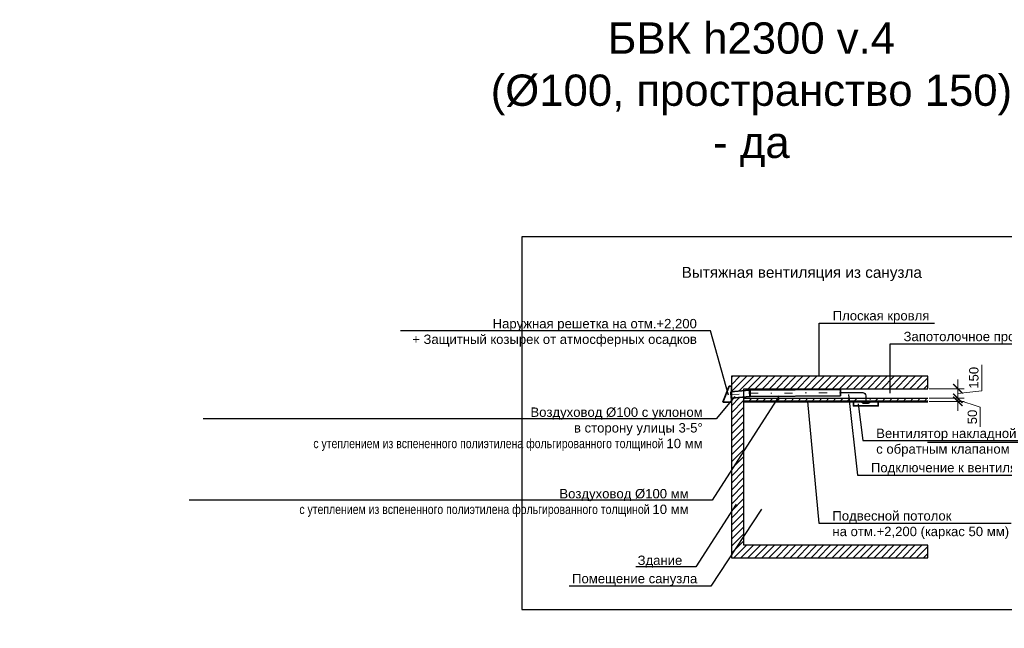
# Model space of a CAD drawing. Header units: millimetres. Extents: x -703898 to 730684, y -92609 to 157468.
# Tile 9 of 256: x -117596 to -101854, y 2896 to 12621. Entities that reach past the tile are written whole.
import ezdxf
from ezdxf import colors
from ezdxf.entities.mleader import LeaderData, LeaderLine
from ezdxf.math import Vec2, Vec3

# ---------------------------------------------------------------- set-up
doc = ezdxf.new("R2010")
doc.units = ezdxf.units.MM
doc.linetypes.add('CenterLine', pattern=[550, 130, -200, 20, -200])
doc.linetypes.add('HIDDEN', pattern=[0.375, 0.25, -0.125])
doc.layers.get('Defpoints').update_dxf_attribs({"color": 30})
doc.layers.add('В1', color=7, linetype='Continuous', lineweight=25)
for name, color, linetype in [('В1-ВД', 7, 'Continuous'), ('ВК', 7, 'Continuous'), ('ОВиК', 7, 'Continuous')]:
    doc.layers.add(name, color=color, linetype=linetype)
doc.styles.add('_ТЕКСТОВЫЙ', font='arial.ttf', dxfattribs={"width": 0.8})
doc.styles.get("Standard").update_dxf_attribs({"font": 'arial.ttf'})
doc.linetypes.add('изоляция', pattern='A,0.00254,-2.54,[134,ltypeshp.shx,S=2.54,R=0,X=-2.54,Y=0],-5.08,[134,ltypeshp.shx,S=2.54,R=180,X=2.54,Y=0],-2.54', length=10.16254)
doc.dimstyles.new('Standard (100)', dxfattribs={"dimtxt": 250, "dimasz": 150, "dimexe": 100, "dimexo": 20, "dimgap": 50, "dimtad": 1, "dimdec": 0, "dimrnd": 5, "dimtxsty": 'Standard', "dimblk": 'ARCHTICK', "dimcen": 0.09, "dimclrd": 7, "dimclre": 7, "dimclrt": 256, "dimazin": 0, "dimtfac": 1, "dimtdec": 0, "dimtofl": 0, "dimtmove": 1, "dimatfit": 0, "dimfxl": 2, "dimlwd": 0, "dimlwe": 0, "dimarcsym": 0})
pattern_1 = [(45, (-215458.72, -71450.33), (-56.1266, 56.1266), [])]
pattern_2 = [(45, (-181167.54, -70967.17), (-56.1266, 56.1266), [])]

# ---------------------------------------------------------------- blocks, each defined once
blk = doc.blocks.new('_None')
blk = doc.blocks.new('_Dot')
at = {"color": 0, "linetype": 'ByBlock', "lineweight": -2}
blk.add_line((-0.5, 0), (-1, 0), dxfattribs=at)
at = {"color": 0, "linetype": 'ByBlock', "const_width": 0.5}
blk.add_lwpolyline([(-0.25, 0, 1), (0.25, 0, 1)], format="xyb", close=True, dxfattribs=at)
blk = doc.blocks.new('_ArchTick')
at = {"color": 0, "linetype": 'ByBlock', "const_width": 0.15}
blk.add_lwpolyline([(-0.5, -0.5), (0.5, 0.5)], dxfattribs=at)
blk = doc.blocks.new('*D546')
at = {"layer": 'Defpoints', "color": 0, "transparency": 16777216}
for p in [(-103077, 6723), (-102597, 6723), (-103077, 6573)]:
    blk.add_point(p, dxfattribs=at)
at = {"layer": 'ОВиК', "color": 7, "linetype": 'Continuous', "lineweight": 0, "transparency": 16777216}
for p, q in [((-102214, 6690), (-102214, 7107)), ((-102597, 6723), (-102597, 6873)), ((-103057, 6723), (-102497, 6723)), ((-102597, 6573), (-102597, 6723)), ((-102597, 6648), (-102214, 6690)), ((-103057, 6573), (-102497, 6573)), ((-102597, 6573), (-102597, 6423))]:
    blk.add_line(p, q, dxfattribs=at)
at = {"layer": 'ОВиК', "color": 7, "lineweight": 0, "transparency": 16777216, "xscale": 150, "yscale": 150, "zscale": 150}
for p, rotation in [((-102597, 6723), 270), ((-102597, 6573), 90)]:
    blk.add_blockref('_ArchTick', p, dxfattribs=dict(at, rotation=rotation))
at = {"layer": 'ОВиК', "transparency": 16777216, "insert": (-102341, 6899), "char_height": 250, "attachment_point": 5, "rotation": 90}
blk.add_mtext('{\\H0.6x;150}', dxfattribs=at)
blk = doc.blocks.new('*D547')
at = {"layer": 'Defpoints', "color": 0, "transparency": 16777216}
for p in [(-103077, 6573), (-103077, 6523), (-102597, 6573)]:
    blk.add_point(p, dxfattribs=at)
at = {"layer": 'ОВиК', "color": 7, "linetype": 'Continuous', "lineweight": 0, "transparency": 16777216}
for p, q in [((-102597, 6573), (-102597, 6723)), ((-103057, 6573), (-102497, 6573)), ((-103057, 6523), (-102497, 6523)), ((-102597, 6523), (-102597, 6573)), ((-102597, 6548), (-102239, 6431)), ((-102597, 6523), (-102597, 6373)), ((-102239, 6431), (-102239, 6116))]:
    blk.add_line(p, q, dxfattribs=at)
at = {"layer": 'ОВиК', "color": 7, "lineweight": 0, "transparency": 16777216, "xscale": 150, "yscale": 150, "zscale": 150}
for p, rotation in [((-102597, 6573), 270), ((-102597, 6523), 90)]:
    blk.add_blockref('_ArchTick', p, dxfattribs=dict(at, rotation=rotation))
at = {"layer": 'ОВиК', "transparency": 16777216, "insert": (-102365, 6273), "char_height": 250, "attachment_point": 5, "rotation": 90}
blk.add_mtext('{\\H0.6x;50}', dxfattribs=at)
blk = doc.blocks.new('*U94')
at = {"layer": 'В1', "color": 7, "linetype": 'Continuous', "lineweight": -3}
blk.add_line((111390, 77987), (111390, 77987, -1), dxfattribs=at)
blk = doc.blocks.new('*U95')
at = {"layer": 'В1', "color": 5, "linetype": 'Continuous', "lineweight": 35}
for p, q in [((110985, 78162), (110986, 78162)), ((110986, 78062), (110987, 78062))]:
    blk.add_line(p, q, dxfattribs=at)
at = {"layer": 'В1', "color": 7, "linetype": 'CenterLine', "lineweight": 15}
blk.add_line((110985, 78112), (110986, 78112), dxfattribs=at)
at = {"layer": 'В1', "color": 5, "linetype": 'Continuous', "lineweight": 35, "extrusion": (0.999975, 0.00705, 0)}
for centre in [(110985, 78112), (110986, 78112)]:
    blk.add_ellipse(centre, major_axis=(-0.4, 50), ratio=1, start_param=0, end_param=3.141593, dxfattribs=at)
blk = doc.blocks.new('*U96')
at = {"layer": 'В1', "color": 7, "linetype": 'Continuous', "lineweight": -3}
blk.add_line((109824, 77966), (109824, 77966, -1), dxfattribs=at)
blk = doc.blocks.new('*U97')
at = {"layer": 'В1', "color": 5, "linetype": 'Continuous', "lineweight": 35}
for major_axis in [(-1, 150), (-0.4, 50)]:
    blk.add_ellipse((109541, 78002), major_axis=major_axis, ratio=1, start_param=0, end_param=0.079086, dxfattribs=at)
at = {"layer": 'В1', "color": 5, "linetype": 'Continuous', "lineweight": 35, "extrusion": (-0.996293, -0.086029, 0)}
blk.add_ellipse((109532, 78102), major_axis=(4.3, -49.8), ratio=1, start_param=0, end_param=3.141593, dxfattribs=at)
at = {"layer": 'В1', "color": 7, "linetype": 'CenterLine', "lineweight": 15}
blk.add_ellipse((109541, 78002), major_axis=(-0.7, 100), ratio=1, start_param=0, end_param=0.079086, dxfattribs=at)
at = {"layer": 'В1', "color": 5, "linetype": 'Continuous', "lineweight": 35, "extrusion": (0.999975, 0.00705, 0)}
blk.add_ellipse((109540, 78102), major_axis=(-0.4, 50), ratio=1, start_param=0, end_param=3.141593, dxfattribs=at)
blk = doc.blocks.new('*U98')
at = {"layer": 'В1-ВД', "color": 5, "linetype": 'Continuous', "lineweight": 35}
for p, q in [((111330, 77973), (111330, 77948)), ((111349, 77948), (111348, 77943)), ((111351, 77943, 16), (111348, 77943)), ((111360, 77943, 30), (111351, 77943, 16)), ((111374, 77943, 39), (111360, 77943, 30)), ((111390, 77943, 42), (111374, 77943, 39)), ((111406, 77943, 39), (111390, 77943, 42)), ((111420, 77943, 30), (111406, 77943, 39)), ((111429, 77943, 16), (111420, 77943, 30)), ((111432, 77943), (111429, 77943, 16)), ((111431, 77948), (111432, 77943)), ((111450, 77973), (111450, 77948))]:
    blk.add_line(p, q, dxfattribs=at)
at = {"layer": 'В1-ВД', "color": 7, "linetype": 'HIDDEN', "lineweight": -3}
for p, q in [((111340, 77973), (111340, 77948)), ((111348, 77943), (111351, 77943, -16)), ((111353, 77968), (111349, 77948)), ((111353, 77968), (111356, 77968, -14)), ((111356, 77968, 14), (111353, 77968)), ((111364, 77968, 26), (111356, 77968, 14)), ((111376, 77968, 34), (111364, 77968, 26)), ((111390, 77968, 37), (111376, 77968, 34)), ((111404, 77968, 34), (111390, 77968, 37)), ((111416, 77968, 26), (111404, 77968, 34)), ((111424, 77968, 14), (111416, 77968, 26)), ((111424, 77968, -14), (111427, 77968)), ((111427, 77968), (111424, 77968, 14)), ((111427, 77968), (111431, 77948)), ((111429, 77943, -16), (111432, 77943)), ((111440, 77973), (111440, 77948))]:
    blk.add_line(p, q, dxfattribs=at)
at = {"layer": 'В1-ВД', "color": 5, "linetype": 'Continuous', "lineweight": 35, "extrusion": (0, -1, 0)}
for centre in [(111390, 77973), (111390, 77948)]:
    blk.add_ellipse(centre, major_axis=(60, 0), ratio=1, start_param=0, end_param=3.141593, dxfattribs=at)
at = {"layer": 'В1-ВД', "color": 7, "linetype": 'HIDDEN', "lineweight": -3, "extrusion": (0, -1, 0)}
for centre in [(111390, 77973), (111390, 77948)]:
    blk.add_ellipse(centre, major_axis=(50, 0), ratio=1, start_param=0, end_param=3.141593, dxfattribs=at)
blk = doc.blocks.new('*U99')
at = {"layer": 'В1', "color": 5, "linetype": 'Continuous', "lineweight": 35}
for p, q in [((109540, 78152), (110985, 78162)), ((109541, 78052), (110986, 78062))]:
    blk.add_line(p, q, dxfattribs=at)
at = {"layer": 'В1', "color": 7, "linetype": 'CenterLine', "lineweight": 15}
blk.add_line((109540, 78102), (110985, 78112), dxfattribs=at)
blk = doc.blocks.new('*U100')
at = {"layer": 'В1', "color": 5, "linetype": 'Continuous', "lineweight": 35}
for p, q in [((109230, 78126), (109528, 78151)), ((109239, 78026), (109537, 78052))]:
    blk.add_line(p, q, dxfattribs=at)
at = {"layer": 'В1', "color": 7, "linetype": 'CenterLine', "lineweight": 15}
blk.add_line((109234, 78076), (109532, 78102), dxfattribs=at)
blk = doc.blocks.new('*U101')
at = {"layer": 'В1', "color": 5, "linetype": 'Continuous', "lineweight": 35}
blk.add_line((109230, 78126), (109239, 78026), dxfattribs=at)

msp = doc.modelspace()

# ---------------------------------------------------------------- hatches: boundary and pattern name
at = {"layer": 'ОВиК'}
h = msp.add_hatch(dxfattribs=at)
h.set_pattern_fill('ANSI31', color=256, scale=25)
h.set_pattern_definition(pattern_2)
h.paths.add_polyline_path([(-106217.5367002, 6680.0554717), (-106017.5898172, 6696.6708321), (-106017.5367002, 6722.8264057), (-103076.8398485, 6722.8264057), (-103076.8398485, 6922.8264057), (-106217.5367002, 6922.8264057)])
h = msp.add_hatch(dxfattribs=at)
h.set_pattern_fill('ANSI31', color=256, scale=25)
h.set_pattern_definition(pattern_2)
h.paths.add_polyline_path([(-106017.5367002, 6586.4181881), (-106217.5367002, 6565.8436369), (-106217.5367002, 4022.8264057), (-103076.8398485, 4022.8264057), (-103076.8398485, 4222.8264057), (-106017.5367002, 4222.8264057)])
h = msp.add_hatch(dxfattribs=at)
h.set_pattern_fill('ANSI31', color=183, scale=25)
h.set_pattern_definition(pattern_1)
h.paths.add_polyline_path([(-105484.6232377, 6572.8264057), (-106017.5367002, 6572.8264057), (-106017.5367002, 6522.8264057), (-105521.0313017, 6522.8264057)])
h = msp.add_hatch(dxfattribs=at)
h.set_pattern_fill('ANSI31', color=183, scale=25)
h.set_pattern_definition(pattern_1)
h.paths.add_polyline_path([(-104146.6737746, 6572.8264057), (-105484.6232377, 6572.8264057), (-105521.0313017, 6522.8264057), (-104147.0929137, 6522.8264057)])
h = msp.add_hatch(dxfattribs=at)
h.set_pattern_fill('ANSI31', color=183, scale=25)
h.set_pattern_definition(pattern_1)
h.paths.add_polyline_path([(-103076.8398485, 6572.8264057), (-104004.819855, 6572.8264057), (-104004.1860072, 6522.8264057), (-103076.8398485, 6522.8264057)])

# ---------------------------------------------------------------- linework, layer by layer
for points in [[(-101146.3592209, 3198.0268119), (-101146.3592209, 9151.5268119), (-109566.3092209, 9151.5268119), (-109566.3092209, 3198.0268119)], [(-106017.5367002, 4222.8264057), (-106017.5367002, 6722.8264057), (-103076.8398485, 6722.8264057), (-103076.8398485, 6922.8264057), (-106017.5367002, 6922.8264057), (-106217.5367002, 6922.8264057), (-106217.5367002, 4422.8264057), (-106217.5367002, 4222.8264057), (-106217.5367002, 4022.8264057), (-103076.8398485, 4022.8264057), (-103076.8398485, 4222.8264057)], [(-106217.5367002, 6680.0554717), (-106017.5898172, 6696.6708321), (-106017.5367002, 6722.8264057), (-103076.8398485, 6722.8264057), (-103076.8398485, 6922.8264057), (-106217.5367002, 6922.8264057)], [(-106217.5367002, 6565.8436369), (-106217.5367002, 4022.8264057), (-103076.8398485, 4022.8264057), (-103076.8398485, 4222.8264057), (-106017.5367002, 4222.8264057), (-106017.5367002, 6586.4181881)]]:
    msp.add_lwpolyline(points, close=True, dxfattribs=at)
at = {"layer": 'ОВиК', "color": 6, "lineweight": 35}
for points in [[(-106355.6810857, 6508.3559795), (-106217.5367002, 6508.3559795), (-106217.5367002, 6764.4308863), (-106252.0727965, 6764.4308863)], [(-104267.2431473, 6522.8264057), (-104267.2431473, 6450.9453773), (-103870.1476854, 6450.9453773), (-103870.1476854, 6522.8264057)]]:
    msp.add_lwpolyline(points, close=True, dxfattribs=at)
at = {"layer": 'ОВиК', "color": 5, "linetype": 'изоляция', "lineweight": 25, "ltscale": 6, "elevation": 50}
msp.add_lwpolyline([(-104472.5590457, 6661.8656058), (-104117.6954158, 6661.8656058, -0.4142135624), (-104067.6954158, 6611.8656058), (-104067.6954158, 6536.9410999)], format="xyb", dxfattribs=at)
at = {"layer": 'ОВиК', "color": 183, "lineweight": 30}
msp.add_lwpolyline([(-106017.5367002, 6572.8264057), (-103076.8398485, 6572.8264057)], dxfattribs=at)
at = {"layer": 'ОВиК', "color": 183, "lineweight": 50}
msp.add_lwpolyline([(-106017.5367002, 6522.8264057), (-103076.8398485, 6522.8264057)], dxfattribs=at)

# ---------------------------------------------------------------- block references
at = {"layer": 'ОВиК', "color": 7, "lineweight": 30}
for name in ['*U101', '*U100', '*U97', '*U99', '*U95', '*U96', '*U98', '*U94']:
    msp.add_blockref(name, (-215458.7174313, -71450.3313259), dxfattribs=at)

# ---------------------------------------------------------------- dimensions: what is measured, and where the dimension line sits
at = {"layer": 'ОВиК'}
for base, p1, p2, picture, middle in [((-102596.5906576, 6722.8264057), (-103076.8398485, 6572.8264057), (-103076.8398485, 6722.8264057), '*D546', (-102214.4899218, 6740.3947648)), ((-102596.5906576, 6572.8264057), (-103076.8398485, 6522.8264057), (-103076.8398485, 6572.8264057), '*D547', (-102238.8266977, 6380.5120316))]:
    dim = msp.add_linear_dim(base=base, p1=p1, p2=p2, angle=90, text='{\\H0.6x;<>}', dimstyle='Standard (100)', override={"dimfxl": 350}, dxfattribs=at)
    dim.commit()
    dim.dimension.update_dxf_attribs({"geometry": picture, "text_midpoint": middle, "dimtype": 160})

# ---------------------------------------------------------------- leaders
at = {"layer": 'ВК', "color": 162, "lineweight": 18, "true_color": 0x002eb8}
ml = msp.add_multileader_mtext('Standard', dxfattribs=at)
ml.set_content('Клапан воздушный\\Pканализационный', color=(0, 46, 184), style='_ТЕКСТОВЫЙ')
ml.set_leader_properties(lineweight=0)
ml.set_arrow_properties(name='DOT')
ml.build(insert=Vec2(0, 0))
ml.multileader.update_dxf_attribs({"text_left_attachment_type": 6, "text_right_attachment_type": 6, "dogleg_length": 0.581598, "arrow_head_size": 50, "scale": 100})
ctx = ml.context
ctx.base_point, ctx.scale, ctx.char_height, ctx.arrow_head_size, ctx.landing_gap_size, ctx.plane_origin = Vec3(2693.4936157, 5643.7166423), 100, 120, 50, 100, Vec3(8113.0819464, 9583.3119925)
ctx.left_attachment, ctx.right_attachment, ctx.text_align_type, ctx.attachment_type = 6, 6, 2, 2
notes = []
notes.append((ctx, [(1, (1, 1, 0), (4253.6988583, 5643.7166423), (-1, 0), 184.5654063, [(0, [(5488.9701622, 4824.3074561)], 0, [])])]))
ctx.mtext.insert, ctx.mtext.width, ctx.mtext.defined_height, ctx.mtext.alignment, ctx.mtext.flow_direction = Vec3(3969.133452, 5788.3551143), 5023.349739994, 815.5168006, 3, 5
at = {"layer": 'ОВиК'}
ml = msp.add_multileader_mtext('Standard', dxfattribs=at)
ml.set_content('БВК h2300 v.4 \\P\\pxqc;(%%C100, пространство 150) \\P- да', color=256)
ml.set_leader_properties()
ml.set_arrow_properties(name='NONE')
ml.build(insert=Vec2(0, 0))
ml.multileader.update_dxf_attribs({"text_left_attachment_type": 6, "text_right_attachment_type": 6, "dogleg_length": 0.16, "arrow_head_size": 400, "scale": 100})
ctx = ml.context
ctx.base_point, ctx.scale, ctx.char_height, ctx.arrow_head_size, ctx.landing_gap_size, ctx.plane_origin = Vec3(-110232.1830062, 11975.8130624), 100, 500, 400, 200, Vec3(-142728.2924046, 11795.2322736)
ctx.left_attachment, ctx.right_attachment, ctx.text_align_type, ctx.attachment_type = 6, 6, 1, 2
notes.append((ctx, [(0, (0, 0, 0), (0, 0), (1, 0), 1, [])]))
ctx.mtext.insert, ctx.mtext.width, ctx.mtext.defined_height, ctx.mtext.alignment, ctx.mtext.flow_direction = Vec3(-105897.2921467, 12578.4733626), 11960.014197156, 637.5443383, 2, 5
ml = msp.add_multileader_mtext('Standard', dxfattribs=at)
ml.set_content('МОПС h2200 v.5 \\P(%%C100, без подшивного потолка)\\P- да', color=256)
ml.set_leader_properties()
ml.set_arrow_properties(name='NONE')
ml.build(insert=Vec2(0, 0))
ml.multileader.update_dxf_attribs({"text_left_attachment_type": 6, "text_right_attachment_type": 6, "dogleg_length": 0.16, "arrow_head_size": 400, "scale": 100})
ctx = ml.context
ctx.base_point, ctx.scale, ctx.char_height, ctx.arrow_head_size, ctx.landing_gap_size, ctx.plane_origin = Vec3(-99153.0274736, 11975.8130624), 100, 500, 400, 200, Vec3(-136889.9281408, 11795.2322736)
ctx.left_attachment, ctx.right_attachment, ctx.text_align_type, ctx.attachment_type = 6, 6, 1, 2
notes.append((ctx, [(0, (0, 0, 0), (0, 0), (1, 0), 1, [])]))
ctx.mtext.insert, ctx.mtext.width, ctx.mtext.defined_height, ctx.mtext.alignment, ctx.mtext.flow_direction = Vec3(-93712.2362049, 12578.4733626), 11960.014197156, 637.5443383, 2, 5
ml = msp.add_multileader_mtext('Standard', dxfattribs=at)
ml.set_content('Вытяжная вентиляция из санузла ', color=256)
ml.set_leader_properties()
ml.set_arrow_properties(name='NONE')
ml.build(insert=Vec2(0, 0))
ml.multileader.update_dxf_attribs({"text_left_attachment_type": 6, "text_right_attachment_type": 6, "dogleg_length": 0.16, "arrow_head_size": 400, "scale": 100})
ctx = ml.context
ctx.base_point, ctx.scale, ctx.char_height, ctx.arrow_head_size, ctx.landing_gap_size, ctx.plane_origin = Vec3(-107185.5460062, 8445.3307815), 100, 175, 400, 200, Vec3(-98186.0551318, 7888.539215)
ctx.left_attachment, ctx.right_attachment, ctx.text_align_type, ctx.attachment_type = 6, 6, 2, 2
notes.append((ctx, [(0, (0, 0, 0), (0, 0), (1, 0), 1, [])]))
ctx.mtext.insert, ctx.mtext.width, ctx.mtext.defined_height, ctx.mtext.alignment, ctx.mtext.flow_direction = Vec3(-103171.8352286, 8671.780304), 3836.548316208, 637.5443383, 3, 5
ml = msp.add_multileader_mtext('Standard', dxfattribs=at)
ml.set_content('Плоская кровля', color=256)
ml.set_leader_properties()
ml.set_arrow_properties(name='NONE')
ml.build(insert=Vec2(0, 0))
ml.multileader.update_dxf_attribs({"text_left_attachment_type": 6, "text_right_attachment_type": 6, "dogleg_length": 0.16, "arrow_head_size": 400, "scale": 100})
ctx = ml.context
ctx.base_point, ctx.scale, ctx.char_height, ctx.arrow_head_size, ctx.landing_gap_size, ctx.plane_origin = Vec3(-104797.7921014, 7774.8081339), 100, 150, 400, 200, Vec3(-91459.4949513, 7228.0596157)
ctx.left_attachment, ctx.right_attachment, ctx.attachment_type = 6, 6, 2
notes.append((ctx, [(1, (1, 1, 0), (-104813.7921014, 7774.8081339), (1, 0), 16, [(0, [(-104813.7921014, 6922.8264057)], 0, [])])]))
ctx.mtext.insert, ctx.mtext.flow_direction = Vec3(-104597.7921014, 7966.452063), 5
ml = msp.add_multileader_mtext('Standard', dxfattribs=at)
ml.set_content('Наружная решетка на отм.+2,200  \\P+ Защитный козырек от атмосферных осадков', color=256)
ml.set_leader_properties()
ml.set_arrow_properties(name='NONE')
ml.build(insert=Vec2(0, 0))
ml.multileader.update_dxf_attribs({"text_left_attachment_type": 6, "text_right_attachment_type": 6, "dogleg_length": 0.16, "arrow_head_size": 400, "scale": 100})
ctx = ml.context
ctx.base_point, ctx.scale, ctx.char_height, ctx.arrow_head_size, ctx.landing_gap_size, ctx.plane_origin = Vec3(-109255.0596198, 7648.2662503), 100, 150, 400, 200, Vec3(-91955.6192982, 5492.4074646)
ctx.left_attachment, ctx.right_attachment, ctx.text_align_type, ctx.attachment_type = 6, 6, 2, 2
notes.append((ctx, [(0, (1, 1, 0), (-106553.3502064, 7648.2662503), (-1, 0), 16, [(0, [(-106261.6906095, 6622.3631879)], 0, [])])]))
ctx.mtext.insert, ctx.mtext.width, ctx.mtext.alignment, ctx.mtext.flow_direction = Vec3(-106769.3502064, 7839.9101794), 2313.520276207, 3, 5
ml = msp.add_multileader_mtext('Standard', dxfattribs=at)
ml.set_content('Вытяжная вентиляция из санузла ', color=256)
ml.set_leader_properties()
ml.set_arrow_properties(name='NONE')
ml.build(insert=Vec2(0, 0))
ml.multileader.update_dxf_attribs({"text_left_attachment_type": 6, "text_right_attachment_type": 6, "dogleg_length": 0.16, "arrow_head_size": 400, "scale": 100})
ctx = ml.context
ctx.base_point, ctx.scale, ctx.char_height, ctx.arrow_head_size, ctx.landing_gap_size, ctx.plane_origin = Vec3(-96001.6320153, 7346.9126039), 100, 175, 400, 200, Vec3(-87002.1411408, 6790.1210375)
ctx.left_attachment, ctx.right_attachment, ctx.text_align_type, ctx.attachment_type = 6, 6, 2, 2
notes.append((ctx, [(0, (0, 0, 0), (0, 0), (1, 0), 1, [])]))
ctx.mtext.insert, ctx.mtext.width, ctx.mtext.defined_height, ctx.mtext.alignment, ctx.mtext.flow_direction = Vec3(-91987.9212377, 7573.3621265), 3836.548316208, 637.5443383, 3, 5
ml = msp.add_multileader_mtext('Standard', dxfattribs=at)
ml.set_content('Запотолочное пространство 150 мм', color=256)
ml.set_leader_properties()
ml.set_arrow_properties(name='NONE')
ml.build(insert=Vec2(0, 0))
ml.multileader.update_dxf_attribs({"text_left_attachment_type": 6, "text_right_attachment_type": 6, "dogleg_length": 0.16, "arrow_head_size": 400, "scale": 100})
ctx = ml.context
ctx.base_point, ctx.scale, ctx.char_height, ctx.arrow_head_size, ctx.landing_gap_size, ctx.plane_origin = Vec3(-103664.8468699, 7442.6910357), 100, 150, 400, 200, Vec3(-90326.5497199, 6894.8866431)
ctx.left_attachment, ctx.right_attachment, ctx.attachment_type = 6, 6, 2
notes.append((ctx, [(1, (1, 1, 0), (-103680.8468699, 7442.6910357), (1, 0), 16, [(0, [(-103680.8468699, 6655.759709)], 0, [])])]))
ctx.mtext.insert, ctx.mtext.width, ctx.mtext.flow_direction = Vec3(-103464.8468699, 7634.3349648), 2065.694028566, 5
at = {"layer": 'ОВиК', "lineweight": 18}
ml = msp.add_multileader_mtext('Standard', dxfattribs=at)
ml.set_content('Предусмотреть отвод конденсата сквозь стену на благоустроенную территорию', color=256, style='_ТЕКСТОВЫЙ')
ml.set_leader_properties(lineweight=0)
ml.set_arrow_properties(name='DOT')
ml.build(insert=Vec2(0, 0))
ml.multileader.update_dxf_attribs({"text_left_attachment_type": 6, "text_right_attachment_type": 6, "dogleg_length": 0.36, "arrow_head_size": 50, "scale": 100})
ctx = ml.context
ctx.base_point, ctx.scale, ctx.char_height, ctx.arrow_head_size, ctx.landing_gap_size, ctx.plane_origin = Vec3(1254.5341765, 6704.8897806), 100, 120, 50, 100, Vec3(-7113.6724923, 8932.5105628)
ctx.left_attachment, ctx.right_attachment, ctx.text_align_type, ctx.attachment_type = 6, 6, 2, 2
notes.append((ctx, [(0, (1, 1, 0), (1049.0740555, 6704.8897806), (1, 0), 205.460121, [(1, [(1049.0740555, 5269.8887464)], 0, [])])]))
ctx.mtext.insert, ctx.mtext.width, ctx.mtext.defined_height, ctx.mtext.alignment, ctx.mtext.flow_direction = Vec3(3893.2299473, 6860.1694532), 2718.679572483, 534.1475179, 3, 5
at = {"layer": 'ОВиК'}
ml = msp.add_multileader_mtext('Standard', dxfattribs=at)
ml.set_content('Воздуховод %%C100 мм \\P{\\W0.8;с утеплением из вспененного полиэтилена фольгированного толщиной }10 мм', color=256)
ml.set_leader_properties()
ml.set_arrow_properties(name='NONE')
ml.build(insert=Vec2(0, 0))
ml.multileader.update_dxf_attribs({"text_left_attachment_type": 6, "text_right_attachment_type": 6, "dogleg_length": 0.16, "arrow_head_size": 400, "scale": 100})
ctx = ml.context
ctx.base_point, ctx.scale, ctx.char_height, ctx.arrow_head_size, ctx.landing_gap_size, ctx.plane_origin = Vec3(-109509.8319164, 4941.7483659), 100, 150, 400, 200, Vec3(-92038.7285441, 3670.7088415)
ctx.left_attachment, ctx.right_attachment, ctx.text_align_type, ctx.attachment_type = 6, 6, 2, 2
notes.append((ctx, [(0, (1, 1, 0), (-106527.1158171, 4941.7483659), (-1, 0), 172.5660311, [(0, [(-105455.1376005, 6613.3196837)], 0, [])])]))
ctx.mtext.insert, ctx.mtext.width, ctx.mtext.alignment, ctx.mtext.flow_direction = Vec3(-106899.6818482, 5122.5464559), 2500.289366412, 3, 5
ml = msp.add_multileader_mtext('Standard', dxfattribs=at)
ml.set_content('Подключение к вентилятору гибким воздуховодом %%C100', color=256)
ml.set_leader_properties()
ml.set_arrow_properties(name='NONE')
ml.build(insert=Vec2(0, 0))
ml.multileader.update_dxf_attribs({"text_left_attachment_type": 6, "text_right_attachment_type": 6, "dogleg_length": 0.16, "arrow_head_size": 400, "scale": 100})
ctx = ml.context
ctx.base_point, ctx.scale, ctx.char_height, ctx.arrow_head_size, ctx.landing_gap_size, ctx.plane_origin = Vec3(-104186.6099061, 5344.2587509), 100, 150, 400, 200, Vec3(-91075.8586795, 4178.1429466)
ctx.left_attachment, ctx.right_attachment, ctx.attachment_type = 6, 6, 2
notes.append((ctx, [(1, (1, 1, 0), (-104202.6099061, 5344.2587509), (1, 0), 16, [(0, [(-104343.8848705, 6635.0177025)], 0, [])])]))
ctx.mtext.insert, ctx.mtext.width, ctx.mtext.flow_direction = Vec3(-103986.6099061, 5538.3583416), 2694.446887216, 5
ml = msp.add_multileader_mtext('Standard', dxfattribs=at)
ml.set_content('Воздуховод %%C100 с уклоном \\Pв сторону улицы 3-5%%D\\P{\\W0.8;с утеплением из вспененного полиэтилена фольгированного толщиной }10 мм', color=256)
ml.set_leader_properties()
ml.set_arrow_properties(name='NONE')
ml.build(insert=Vec2(0, 0))
ml.multileader.update_dxf_attribs({"text_left_attachment_type": 6, "text_right_attachment_type": 6, "dogleg_length": 0.16, "arrow_head_size": 400, "scale": 100})
ctx = ml.context
ctx.base_point, ctx.scale, ctx.char_height, ctx.arrow_head_size, ctx.landing_gap_size, ctx.plane_origin = Vec3(-109600.9717747, 6244.1450752), 100, 150, 400, 200, Vec3(-91911.8239179, 4565.4405486)
ctx.left_attachment, ctx.right_attachment, ctx.text_align_type, ctx.attachment_type = 6, 6, 2, 2
notes.append((ctx, [(0, (1, 1, 0), (-106460.1082003, 6244.1450752), (-1, 0), 16, [(0, [(-106161.1013422, 6602.842161)], 0, [])])]))
ctx.mtext.insert, ctx.mtext.width, ctx.mtext.alignment, ctx.mtext.flow_direction = Vec3(-106676.1082003, 6424.9431652), 2884.568493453, 3, 5
ml = msp.add_multileader_mtext('Standard', dxfattribs=at)
ml.set_content('Подвесной потолок\\Pна отм.+2,200 (каркас 50 мм)', color=256)
ml.set_leader_properties()
ml.set_arrow_properties(name='NONE')
ml.build(insert=Vec2(0, 0))
ml.multileader.update_dxf_attribs({"text_left_attachment_type": 6, "text_right_attachment_type": 6, "dogleg_length": 0.16, "arrow_head_size": 400, "scale": 100})
ctx = ml.context
ctx.base_point, ctx.scale, ctx.char_height, ctx.arrow_head_size, ctx.landing_gap_size, ctx.plane_origin = Vec3(-104802.3765637, 4574.8299069), 100, 150, 400, 200, Vec3(-92315.2385247, 3736.1816253)
ctx.left_attachment, ctx.right_attachment, ctx.attachment_type = 6, 6, 2
notes.append((ctx, [(1, (1, 1, 0), (-104818.3765637, 4574.8299069), (1, 0), 16, [(0, [(-104998.1609574, 6522.8264057)], 0, [])])]))
ctx.mtext.insert, ctx.mtext.width, ctx.mtext.flow_direction = Vec3(-104602.3765637, 4768.9294976), 2967.781034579, 5
ml = msp.add_multileader_mtext('Standard', dxfattribs=at)
ml.set_content('Вентилятор накладной\\Pс обратным клапаном', color=256)
ml.set_leader_properties()
ml.set_arrow_properties(name='NONE')
ml.build(insert=Vec2(0, 0))
ml.multileader.update_dxf_attribs({"text_left_attachment_type": 6, "text_right_attachment_type": 6, "dogleg_length": 0.16, "arrow_head_size": 400, "scale": 100})
ctx = ml.context
ctx.base_point, ctx.scale, ctx.char_height, ctx.arrow_head_size, ctx.landing_gap_size, ctx.plane_origin = Vec3(-104102.3814446, 5894.8010954), 100, 150, 400, 200, Vec3(-90835.9652551, 4783.6849075)
ctx.left_attachment, ctx.right_attachment, ctx.attachment_type = 6, 6, 2
notes.append((ctx, [(1, (1, 1, 0), (-104118.3814446, 5894.8010954), (1, 0), 16, [(0, [(-104190.3094391, 6482.4698185)], 0, [])])]))
ctx.mtext.insert, ctx.mtext.width, ctx.mtext.flow_direction = Vec3(-103902.3814446, 6086.4450245), 2694.446887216, 5
ml = msp.add_multileader_mtext('Standard', dxfattribs=at)
ml.set_content('Воздуховод %%C100 с уклоном \\Pв сторону улицы 3-5%%D\\P{\\W0.8;с утеплением из вспененного полиэтилена фольгированного толщиной }10 мм', color=256)
ml.set_leader_properties()
ml.set_arrow_properties(name='NONE')
ml.build(insert=Vec2(0, 0))
ml.multileader.update_dxf_attribs({"text_left_attachment_type": 6, "text_right_attachment_type": 6, "dogleg_length": 0.16, "arrow_head_size": 400, "scale": 100})
ctx = ml.context
ctx.base_point, ctx.scale, ctx.char_height, ctx.arrow_head_size, ctx.landing_gap_size, ctx.plane_origin = Vec3(-98018.8200363, 5864.4215852), 100, 150, 400, 200, Vec3(-80388.7456092, 4545.4405486)
ctx.left_attachment, ctx.right_attachment, ctx.attachment_type = 6, 6, 2
notes.append((ctx, [(0, (1, 1, 0), (-94877.956462, 5864.4215852), (-1, 0), 16, [(0, [(-94594.2187543, 6582.842161)], 0, [])])]))
ctx.mtext.insert, ctx.mtext.width, ctx.mtext.flow_direction = Vec3(-97818.8200363, 6045.2196752), 2884.568493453, 5
at = {"layer": 'ОВиК', "lineweight": 18}
ml = msp.add_multileader_mtext('Standard', dxfattribs=at)
ml.set_content('Воздуховод %%C100 с утеплением из вспененного полиэтилена фольгированного толщиной 10 мм проложить с уклоном в сторону улицы 3-5 гр.', color=256, style='_ТЕКСТОВЫЙ')
ml.set_leader_properties(lineweight=0)
ml.set_arrow_properties(name='DOT')
ml.build(insert=Vec2(0, 0))
ml.multileader.update_dxf_attribs({"text_left_attachment_type": 6, "text_right_attachment_type": 6, "dogleg_length": 0.36, "arrow_head_size": 50, "scale": 100})
ctx = ml.context
ctx.base_point, ctx.scale, ctx.char_height, ctx.arrow_head_size, ctx.landing_gap_size, ctx.plane_origin = Vec3(6491.5930075, 5114.7928652), 100, 120, 50, 100, Vec3(2042.271201, 7938.2739714)
ctx.left_attachment, ctx.right_attachment, ctx.text_align_type, ctx.attachment_type = 6, 6, 2, 2
notes.append((ctx, [(0, (1, 1, 0), (6108.3905633, 5114.7928652), (1, 0), 383.2024443, [(0, [(5859.9343211, 5114.7928652)], 0, [])])]))
ctx.mtext.insert, ctx.mtext.width, ctx.mtext.defined_height, ctx.mtext.alignment, ctx.mtext.flow_direction = Vec3(9583.9640853, 5270.0725377), 3165.37902236, 462.9173239, 3, 5
at = {"layer": 'ОВиК'}
ml = msp.add_multileader_mtext('Standard', dxfattribs=at)
ml.set_content('Здание', color=256)
ml.set_leader_properties()
ml.set_arrow_properties(name='NONE')
ml.build(insert=Vec2(0, 0))
ml.multileader.update_dxf_attribs({"text_left_attachment_type": 6, "text_right_attachment_type": 6, "dogleg_length": 0.16, "arrow_head_size": 400, "scale": 100})
ctx = ml.context
ctx.base_point, ctx.scale, ctx.char_height, ctx.arrow_head_size, ctx.landing_gap_size, ctx.plane_origin = Vec3(-107900.4741493, 3877.318661), 100, 150, 400, 200, Vec3(-91574.8182897, 3946.7186033)
ctx.left_attachment, ctx.right_attachment, ctx.text_align_type, ctx.attachment_type = 6, 6, 2, 2
notes.append((ctx, [(0, (1, 1, 0), (-106786.4523212, 3877.318661), (-1, 0), 16, [(0, [(-106143.1154397, 4879.9596923)], 0, [])])]))
ctx.mtext.insert, ctx.mtext.alignment, ctx.mtext.flow_direction = Vec3(-107002.4523212, 4058.116751), 3, 5
ml = msp.add_multileader_mtext('Standard', dxfattribs=at)
ml.set_content('Помещение санузла', color=256)
ml.set_leader_properties()
ml.set_arrow_properties(name='NONE')
ml.build(insert=Vec2(0, 0))
ml.multileader.update_dxf_attribs({"text_left_attachment_type": 6, "text_right_attachment_type": 6, "dogleg_length": 0.16, "arrow_head_size": 400, "scale": 100})
ctx = ml.context
ctx.base_point, ctx.scale, ctx.char_height, ctx.arrow_head_size, ctx.landing_gap_size, ctx.plane_origin = Vec3(-108939.230135, 3571.8513302), 100, 150, 400, 200, Vec3(-91459.4949513, 4666.7259447)
ctx.left_attachment, ctx.right_attachment, ctx.text_align_type, ctx.attachment_type = 6, 6, 2, 2
notes.append((ctx, [(0, (1, 1, 0), (-106547.5480067, 3571.8513302), (-1, 0), 16, [(0, [(-105735.1903006, 4800.8920001)], 0, [])])]))
ctx.mtext.insert, ctx.mtext.alignment, ctx.mtext.flow_direction = Vec3(-106763.5480067, 3765.950921), 3, 5
for ctx, leaders in notes:
    for number, flags, end, landing, length, lines in leaders:
        leader = LeaderData()
        leader.index, (leader.has_last_leader_line, leader.has_dogleg_vector, leader.attachment_direction) = number, flags
        leader.last_leader_point, leader.dogleg_vector, leader.dogleg_length = Vec3(end), Vec3(landing), length
        for number, points, colour, breaks in lines:
            line = LeaderLine()
            line.index, line.vertices, line.color, line.breaks = number, Vec3.list(points), colors.encode_raw_color(colour), breaks
            leader.lines.append(line)
        ctx.leaders.append(leader)

doc.saveas('drawing.dxf')
